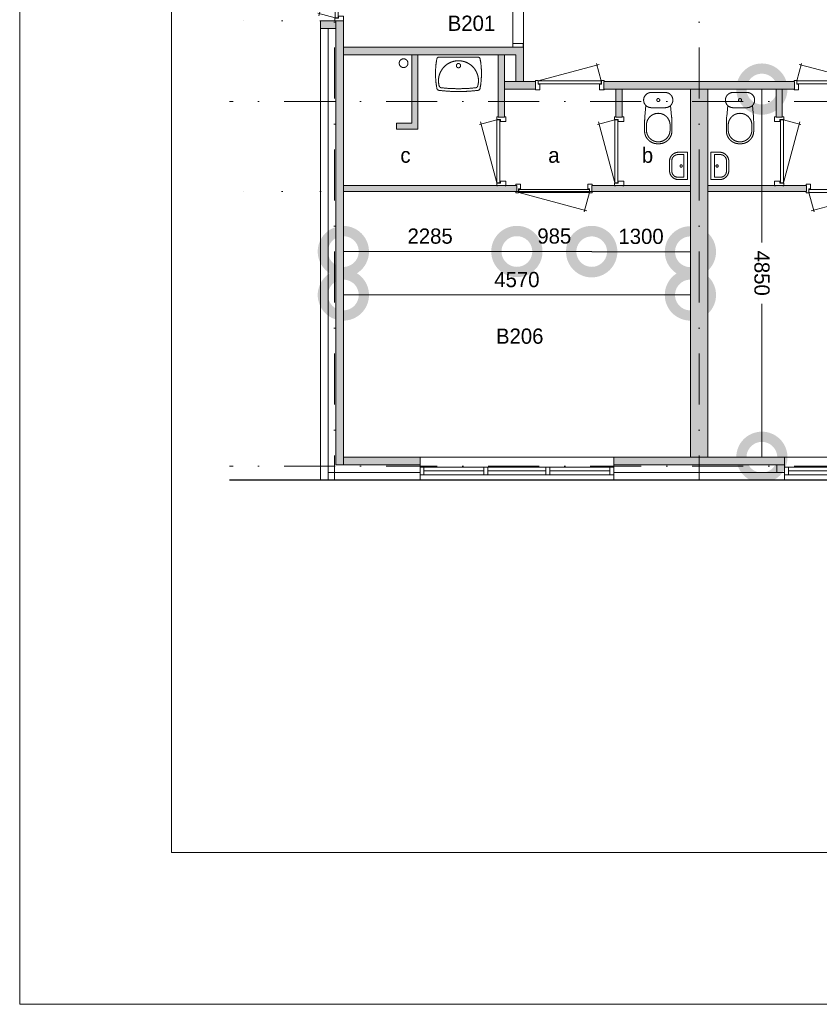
# Model space of a CAD drawing. Header units: millimetres. Extents: x 3142 to 87102, y -2885 to 56486.
# Tile 1 of 18: x 3142 to 13671, y -2885 to 10084. Entities that reach past the tile are written whole.
import ezdxf
from ezdxf.enums import TextEntityAlignment as Align
from ezdxf.xclip import XClip

# ---------------------------------------------------------------- set-up
doc = ezdxf.new("R2010")
doc.units = ezdxf.units.MM
doc.header["$PDMODE"] = 3
doc.header["$PDSIZE"] = 1
doc.linetypes.add('DGN1', pattern=[504.6, 0, -504.6])
doc.linetypes.add('DGN4', pattern=[1343.35376, 671.67688, -335.83844, 0, -335.83844])
for name, color, linetype in [('1', 7, 'Continuous'), ('16', 7, 'Continuous'), ('17', 7, 'Continuous'), ('30', 7, 'Continuous'), ('31', 7, 'Continuous'), ('32', 7, 'Continuous'), ('33', 7, 'Continuous'), ('40', 7, 'Continuous'), ('48', 7, 'Continuous'), ('56', 7, 'Continuous'), ('58', 7, 'Continuous'), ('62', 7, 'Continuous')]:
    doc.layers.add(name, color=color, linetype=linetype)
doc.styles.add('dgn003', font='dgn003.shx')
doc.styles.get("Standard").update_dxf_attribs({"font": 'arial.ttf'})
doc.dimstyles.get("Standard").update_dxf_attribs({"dimtxt": 0.18, "dimasz": 0.18, "dimexe": 0.18, "dimexo": 0.0625, "dimgap": 0.09, "dimtad": 0, "dimtih": 1, "dimtoh": 1, "dimdec": 4, "dimzin": 0, "dimdsep": 46, "dimtxsty": 'Standard', "dimcen": 0.09, "dimadec": 0, "dimazin": 0, "dimtfac": 1, "dimtdec": 4, "dimtofl": 0, "dimtmove": 0, "dimatfit": 3, "dimfxl": 1, "dimtolj": 1, "dimtzin": 0, "dimarcsym": 0})

# ---------------------------------------------------------------- blocks, each defined once
blk = doc.blocks.new('CLOS02')
at = {"layer": '40', "color": 7, "linetype": 'Continuous', "lineweight": 0}
for p, q in [((-92.5, -220), (92.5, -220)), ((-155, -527.79), (-155, -435.54)), ((155, -527.79), (155, -435.8400000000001)), ((-1.069999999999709, -670), (0.7899999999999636, -670))]:
    blk.add_line(p, q, dxfattribs=at)
at = {"layer": '40', "color": 7, "linetype": 'Continuous', "lineweight": 0, "flags": 128}
for points in [[(-175.6700000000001, -338.3000000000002), (-162, -191.8999999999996), (-161.9990720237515, -191.8999723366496, -0.6743332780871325), (-92.49858468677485, -19.99946983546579), (-92.5, -20), (92.5, -20), (92.50141531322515, -19.99946983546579, -0.6743332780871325), (162.0019026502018, -191.8999723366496), (162, -191.8999999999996), (175.6700000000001, -338.3000000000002), (175.6685144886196, -338.2957268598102, -0.02328519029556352), (180.0014153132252, -431.2851220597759), (180, -431.29), (180, -525), (180.0014153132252, -524.9994698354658, -0.414213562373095), (10.00141531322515, -694.9994698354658), (10, -695), (-10, -695), (-9.998584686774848, -694.9994698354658, -0.414213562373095), (-179.9985846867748, -524.9994698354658), (-180, -525), (-180, -431.29), (-179.9985846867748, -431.2853820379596, -0.02328532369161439), (-175.6700000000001, -338.3000000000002)], [(-154.9984804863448, -436.6494809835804, -0.9175142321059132), (155.0013104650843, -436.6494734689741)], [(155.0014153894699, -527.7882488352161, -0.9175214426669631), (-154.9985847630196, -527.788248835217)]]:
    blk.add_lwpolyline(points, format="xyb", dxfattribs=at)
at = {"layer": '40', "color": 7, "linetype": 'Continuous', "lineweight": 0}
blk.add_circle((0.001415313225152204, -119.9994698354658), 20, dxfattribs=at)
for centre, start, end in [((-92.49858468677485, -119.9994698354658), 225.9727166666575, 270), ((92.50141531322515, -119.9994698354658), 270, 314.0272833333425)]:
    blk.add_arc(centre, 99.99999999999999, start, end, dxfattribs=at)
blk = doc.blocks.new('FT01')
at = {"layer": '40', "color": 7, "linetype": 'Continuous', "lineweight": 0}
for p, q in [((-135.0899999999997, 180), (-20, 180)), ((-64.62999999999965, 148.8899999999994), (-64.62999999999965, -148.8900000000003)), ((-20, 180), (-20, -180)), ((-64.62999999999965, -148.8900000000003), (-143.98, -148.8900000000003))]:
    blk.add_line(p, q, dxfattribs=at)
at = {"layer": '40', "color": 7, "linetype": 'Continuous', "lineweight": 0, "flags": 128}
for points in [[(-255.0882134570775, 59.99738574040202, -0.414213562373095), (-135.0882134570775, 179.997385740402)], [(-223.9782134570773, 68.88738574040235, -0.414213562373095), (-143.9782134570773, 148.8873857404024)]]:
    blk.add_lwpolyline(points, format="xyb", dxfattribs=at)
for points in [[(-143.98, 148.8899999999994), (-64.62999999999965, 148.8899999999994)], [(-255.0899999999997, -60), (-255.0899999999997, 60)], [(-223.98, -68.89000000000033), (-223.98, 68.88999999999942)], [(-20, -180), (-135.0899999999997, -180)]]:
    blk.add_lwpolyline(points, dxfattribs=at)
at = {"layer": '40', "color": 7, "linetype": 'Continuous', "lineweight": 0}
blk.add_circle((-101.1352356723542, -0.9488904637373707), 15.1404192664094, dxfattribs=at)
for centre, radius in [((-135.0882134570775, -60.00261425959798), 120), ((-143.9782134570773, -68.8926142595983), 80)]:
    blk.add_arc(centre, radius, 180, 270, dxfattribs=at)
blk = doc.blocks.new('WT01')
at = {"layer": '40', "color": 7, "linetype": 'Continuous', "lineweight": 0}
blk.add_line((-253.1600000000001, -20), (253.1599999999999, -20), dxfattribs=at)
blk.add_circle((0.001624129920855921, -133.3081090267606), 28.05539163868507, dxfattribs=at)
for centre, radius, start, end in [((765.8146191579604, -236.498328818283), 1068.36475254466, 169.7983083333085, 190.5513916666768), ((-253.1613057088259, -53.0081090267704), 33, 90, 169.9973333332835), ((0.001624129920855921, -332.1012908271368), 263.1431818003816, 344.8666611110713, 195.1333388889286), ((253.1645539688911, -53.0081090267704), 33, 10.00266666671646, 90), ((-765.8113708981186, -236.498328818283), 1068.364752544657, 349.4486083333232, 10.20169166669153), ((-252.0217030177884, -426.2082318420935), 33, 190.3455083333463, 263.1424916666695), ((0.001624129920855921, 1669.429711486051), 2143.737820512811, 263.1424888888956, 276.8575083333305), ((-222.1603955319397, -392.1839101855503), 33, 195.1333388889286, 263.9582416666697), ((0.001624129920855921, 1706.829711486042), 2143.737820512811, 263.9582416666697, 276.0417583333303), ((222.1636437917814, -392.1839101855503), 33, 276.0417583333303, 344.8666611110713), ((252.0249512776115, -426.2082318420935), 33, 276.8575111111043, 349.6544944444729)]:
    blk.add_arc(centre, radius, start, end, dxfattribs=at)
blk = doc.blocks.new('830R10')
at = {"layer": '33', "color": 1, "linetype": 'Continuous', "lineweight": 0}
for p, q in [((-108, -38), (-336.8700000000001, -99.32000000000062)), ((-108, -868), (-322.8199999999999, -66.28000000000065))]:
    blk.add_line(p, q, dxfattribs=at)
at = {"layer": '33', "color": 92, "linetype": 'Continuous', "lineweight": 13, "true_color": 0x00e100, "flags": 128}
for points in [[(-100, 0), (-111, 0), (-111, -35), (-61, -35), (-61, -60), (11, -60), (11, 0), (0, 0)], [(-100, -906), (-111, -906), (-111, -871), (-61, -871), (-61, -846), (11, -846), (11, -906), (0, -906)]]:
    blk.add_lwpolyline(points, dxfattribs=at)
at = {"layer": '33', "color": 2, "linetype": 'Continuous', "lineweight": 13, "true_color": 0xf0f000, "flags": 128}
blk.add_lwpolyline([(-108, -868), (-108, -38), (-68, -38), (-68, -868), (-108, -868)], dxfattribs=at)
blk = doc.blocks.new('830R101')
at = {"layer": '33', "color": 1, "linetype": 'Continuous', "lineweight": 0}
for p, q in [((-108, -38), (-336.8699999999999, -99.32000000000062)), ((-108, -868), (-322.8200000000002, -66.28000000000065))]:
    blk.add_line(p, q, dxfattribs=at)
at = {"layer": '33', "color": 92, "linetype": 'Continuous', "lineweight": 13, "true_color": 0x00e100, "flags": 128}
for points in [[(-100, 0), (-111, 0), (-111, -35), (-61, -35), (-61, -60), (11, -60), (11, 0), (0, 0)], [(-100, -906), (-111, -906), (-111, -871), (-61, -871), (-61, -846), (11, -846), (11, -906), (0, -906)]]:
    blk.add_lwpolyline(points, dxfattribs=at)
at = {"layer": '33', "color": 2, "linetype": 'Continuous', "lineweight": 13, "true_color": 0xf0f000, "flags": 128}
blk.add_lwpolyline([(-108, -868), (-108, -38), (-68, -38), (-68, -868), (-108, -868)], dxfattribs=at)
blk = doc.blocks.new('830R102')
at = {"layer": '33', "color": 1, "linetype": 'Continuous', "lineweight": 0}
for p, q in [((-868, 108), (-66.2800000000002, 322.8199999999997)), ((-38, 108), (-99.32000000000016, 336.8700000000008))]:
    blk.add_line(p, q, dxfattribs=at)
at = {"layer": '33', "color": 92, "linetype": 'Continuous', "lineweight": 13, "true_color": 0x00e100, "flags": 128}
for points in [[(-906, 100), (-906, 111), (-871, 111), (-871, 61), (-846, 61), (-846, -11), (-906, -11), (-906, 0)], [(0, 100), (0, 111), (-35, 111), (-35, 61), (-60, 61), (-60, -11), (0, -11), (0, 0)]]:
    blk.add_lwpolyline(points, dxfattribs=at)
at = {"layer": '33', "color": 2, "linetype": 'Continuous', "lineweight": 13, "true_color": 0xf0f000, "flags": 128}
blk.add_lwpolyline([(-868, 108), (-38, 108), (-38, 68), (-868, 68), (-868, 108)], dxfattribs=at)
blk = doc.blocks.new('930L09')
at = {"layer": '33', "color": 1, "linetype": 'Continuous', "lineweight": 0}
for p, q in [((38, -98), (936.3100000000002, -338.6999999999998)), ((968.0000000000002, -98), (899.5600000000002, -353.4399999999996))]:
    blk.add_line(p, q, dxfattribs=at)
at = {"layer": '33', "color": 92, "linetype": 'Continuous', "lineweight": 13, "true_color": 0x00e100, "flags": 128}
for points in [[(0, -90), (0, -101), (35, -101), (35, -51), (60, -51), (60, 11), (0, 11), (0, 0)], [(1006, -90), (1006, -101), (971.0000000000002, -101), (971.0000000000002, -51), (946.0000000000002, -51), (946.0000000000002, 11), (1006, 11), (1006, 0)]]:
    blk.add_lwpolyline(points, dxfattribs=at)
at = {"layer": '33', "color": 2, "linetype": 'Continuous', "lineweight": 13, "true_color": 0xf0f000, "flags": 128}
blk.add_lwpolyline([(968.0000000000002, -98), (38, -98), (38, -58), (968.0000000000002, -58), (968.0000000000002, -98)], dxfattribs=at)
blk = doc.blocks.new('930L091')
at = {"layer": '33', "color": 1, "linetype": 'Continuous', "lineweight": 0}
for p, q in [((-968, -98), (-899.5599999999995, -353.4399999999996)), ((-38, -98), (-936.3099999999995, -338.6999999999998))]:
    blk.add_line(p, q, dxfattribs=at)
at = {"layer": '33', "color": 92, "linetype": 'Continuous', "lineweight": 13, "true_color": 0x00e100, "flags": 128}
for points in [[(-1006, -90), (-1006, -101), (-971, -101), (-971, -51), (-946, -51), (-946, 11), (-1006, 11), (-1006, 0)], [(0, -90), (0, -101), (-35, -101), (-35, -51), (-60, -51), (-60, 11), (0, 11), (0, 0)]]:
    blk.add_lwpolyline(points, dxfattribs=at)
at = {"layer": '33', "color": 2, "linetype": 'Continuous', "lineweight": 13, "true_color": 0xf0f000, "flags": 128}
blk.add_lwpolyline([(-968, -98), (-38, -98), (-38, -58), (-968, -58), (-968, -98)], dxfattribs=at)
blk = doc.blocks.new('CLOS021')
at = {"layer": '40', "color": 7, "linetype": 'Continuous', "lineweight": 0}
for p, q in [((92.5, -220), (-92.5, -220)), ((-155, -527.79), (-155, -435.8400000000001)), ((155, -527.79), (155, -435.54)), ((1.069999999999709, -670), (-0.7899999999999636, -670))]:
    blk.add_line(p, q, dxfattribs=at)
at = {"layer": '40', "color": 7, "linetype": 'Continuous', "lineweight": 0, "flags": 128}
for points in [[(175.6700000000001, -338.3000000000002), (162, -191.8999999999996), (161.9990720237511, -191.8999723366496, 0.6743332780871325), (92.49858468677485, -19.99946983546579), (92.5, -20), (-92.5, -20), (-92.50141531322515, -19.99946983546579, 0.6743332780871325), (-162.0019026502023, -191.8999723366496), (-162, -191.8999999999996), (-175.6700000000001, -338.3000000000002), (-175.6685144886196, -338.2957268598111, 0.02328519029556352), (-180.0014153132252, -431.2851220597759), (-180, -431.29), (-180, -525), (-180.0014153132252, -524.9994698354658, 0.414213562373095), (-10.00141531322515, -694.9994698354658), (-10, -695), (10, -695), (9.998584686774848, -694.9994698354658, 0.414213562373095), (179.9985846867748, -524.9994698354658), (180, -525), (180, -431.29), (179.9985846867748, -431.2853820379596, 0.02328532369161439), (175.6700000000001, -338.3000000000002)], [(-92.50141531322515, -219.9994698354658, -0.19450385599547), (-162.0014982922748, -191.9003631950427)], [(161.9986676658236, -191.9003631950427, -0.19450385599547), (92.49858468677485, -219.9994698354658)]]:
    blk.add_lwpolyline(points, format="xyb", dxfattribs=at)
at = {"layer": '40', "color": 7, "linetype": 'Continuous', "lineweight": 0}
blk.add_circle((-0.001415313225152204, -119.9994698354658), 20, dxfattribs=at)
for centre, start, end in [((-0.001415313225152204, -450.009469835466), 4.926350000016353, 175.0736472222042), ((-0.001415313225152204, -514.4294698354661), 184.925902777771, 355.0740972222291)]:
    blk.add_arc(centre, 155.5746026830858, start, end, dxfattribs=at)
blk = doc.blocks.new('FT011')
at = {"layer": '40', "color": 7, "linetype": 'Continuous', "lineweight": 0}
for p, q in [((135.0899999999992, 180), (20, 180)), ((20, 180), (20, -180)), ((64.6299999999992, 148.8899999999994), (64.6299999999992, -148.8900000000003)), ((64.6299999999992, -148.8900000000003), (143.9799999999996, -148.8900000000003))]:
    blk.add_line(p, q, dxfattribs=at)
at = {"layer": '40', "color": 7, "linetype": 'Continuous', "lineweight": 0, "flags": 128}
for points in [[(143.9799999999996, 148.8899999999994), (64.6299999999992, 148.8899999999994)], [(223.9799999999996, -68.89000000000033), (223.9799999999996, 68.88999999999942)], [(255.0899999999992, -60), (255.0899999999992, 60)], [(20, -180), (135.0899999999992, -180)]]:
    blk.add_lwpolyline(points, dxfattribs=at)
for points in [[(255.0882134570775, -60.00261425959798, -0.414213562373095), (135.0882134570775, -180.002614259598)], [(223.9782134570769, -68.8926142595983, -0.414213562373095), (143.9782134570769, -148.8926142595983)]]:
    blk.add_lwpolyline(points, format="xyb", dxfattribs=at)
at = {"layer": '40', "color": 7, "linetype": 'Continuous', "lineweight": 0}
blk.add_circle((101.1352356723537, -0.9488904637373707), 15.1404192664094, dxfattribs=at)
for centre, radius in [((135.0882134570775, 59.99738574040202), 120), ((143.9782134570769, 68.88738574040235), 80)]:
    blk.add_arc(centre, radius, 0, 90, dxfattribs=at)
blk = doc.blocks.new('830R104')
at = {"layer": '33', "color": 1, "linetype": 'Continuous', "lineweight": 0}
for p, q in [((108, -38), (336.8699999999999, -99.32000000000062)), ((108, -868), (322.8200000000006, -66.28000000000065))]:
    blk.add_line(p, q, dxfattribs=at)
at = {"layer": '33', "color": 92, "linetype": 'Continuous', "lineweight": 13, "true_color": 0x00e100, "flags": 128}
for points in [[(100, 0), (111, 0), (111, -35), (61, -35), (61, -60), (-11, -60), (-11, 0), (0, 0)], [(100, -906), (111, -906), (111, -871), (61, -871), (61, -846), (-11, -846), (-11, -906), (0, -906)]]:
    blk.add_lwpolyline(points, dxfattribs=at)
at = {"layer": '33', "color": 2, "linetype": 'Continuous', "lineweight": 13, "true_color": 0xf0f000, "flags": 128}
blk.add_lwpolyline([(108, -868), (108, -38), (68, -38), (68, -868), (108, -868)], dxfattribs=at)
blk = doc.blocks.new('830R105')
at = {"layer": '33', "color": 1, "linetype": 'Continuous', "lineweight": 0}
for p, q in [((38, 108), (99.31999999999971, 336.8700000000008)), ((868, 108), (66.27999999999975, 322.8199999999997))]:
    blk.add_line(p, q, dxfattribs=at)
at = {"layer": '33', "color": 92, "linetype": 'Continuous', "lineweight": 13, "true_color": 0x00e100, "flags": 128}
for points in [[(0, 100), (0, 111), (35, 111), (35, 61), (60, 61), (60, -11), (0, -11), (0, 0)], [(906, 100), (906, 111), (871, 111), (871, 61), (846, 61), (846, -11), (906, -11), (906, 0)]]:
    blk.add_lwpolyline(points, dxfattribs=at)
at = {"layer": '33', "color": 2, "linetype": 'Continuous', "lineweight": 13, "true_color": 0xf0f000, "flags": 128}
blk.add_lwpolyline([(868, 108), (38, 108), (38, 68), (868, 68), (868, 108)], dxfattribs=at)
blk = doc.blocks.new('830L091')
at = {"layer": '33', "color": 1, "linetype": 'Continuous', "lineweight": 0}
for p, q in [((-98, -38), (-312.8200000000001, -839.7199999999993)), ((-98, -868), (-323.91, -807.4699999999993))]:
    blk.add_line(p, q, dxfattribs=at)
at = {"layer": '33', "color": 92, "linetype": 'Continuous', "lineweight": 13, "true_color": 0x00e100, "flags": 128}
for points in [[(-90, 0), (-101, 0), (-101, -35), (-51, -35), (-51, -60), (11, -60), (11, 0), (0, 0)], [(-90, -906), (-101, -906), (-101, -871), (-51, -871), (-51, -846), (11, -846), (11, -906), (0, -906)]]:
    blk.add_lwpolyline(points, dxfattribs=at)
at = {"layer": '33', "color": 2, "linetype": 'Continuous', "lineweight": 13, "true_color": 0xf0f000, "flags": 128}
blk.add_lwpolyline([(-98, -38), (-98, -868), (-58, -868), (-58, -38), (-98, -38)], dxfattribs=at)
blk = doc.blocks.new('A1')
at = {"layer": '1', "color": 5, "linetype": 'Continuous', "lineweight": 0, "flags": 128}
blk.add_lwpolyline([(1000, 1000), (83100, 1000), (83100, 58400), (1000, 58400), (1000, 1000)], dxfattribs=at)
blk = doc.blocks.new('_DotSmall')
at = {"color": 0, "linetype": 'ByBlock', "const_width": 0.5}
blk.add_lwpolyline([(-0.0625, 0, 1), (0.0625, 0, 1)], format="xyb", close=True, dxfattribs=at)
blk = doc.blocks.new('*D17699')
at = {"layer": '58', "color": 3, "linetype": 'Continuous', "lineweight": 0, "transparency": 16777216}
blk.add_line((1849.76, 5917.83), (-435.2400000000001, 5917.83), dxfattribs=at)
at = {"layer": 'Defpoints', "color": 0, "linetype": 'Continuous', "transparency": 16777216}
for p in [(-435.24, 6707.77), (1849.76, 6707.77), (-435.2400000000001, 5917.83)]:
    blk.add_point(p, dxfattribs=at)
at = {"layer": '58', "color": 3, "linetype": 'Continuous', "lineweight": 0, "transparency": 16777216, "xscale": 1080, "yscale": 1080, "zscale": 1080, "rotation": 180}
blk.add_blockref('_DotSmall', (-435.2400000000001, 5917.83), dxfattribs=at)
at = {"layer": '58', "color": 3, "linetype": 'Continuous', "lineweight": 0, "transparency": 16777216, "xscale": 1080, "yscale": 1080, "zscale": 1080}
blk.add_blockref('_DotSmall', (1849.76, 5917.83), dxfattribs=at)
at = {"layer": '58', "color": 3, "linetype": 'Continuous', "lineweight": 0, "transparency": 16777216, "insert": (707.26, 6119.944597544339), "char_height": 200, "attachment_point": 5, "style": 'dgn003'}
blk.add_mtext('\\A1;2285', dxfattribs=at)
blk = doc.blocks.new('*D17700')
at = {"layer": '58', "color": 3, "linetype": 'Continuous', "lineweight": 0, "transparency": 16777216}
blk.add_line((2834.76, 5918.84), (1849.76, 5918.84), dxfattribs=at)
at = {"layer": 'Defpoints', "color": 0, "linetype": 'Continuous', "transparency": 16777216}
for p in [(1849.76, 6707.77), (2834.76, 6707.77), (1849.76, 5918.84)]:
    blk.add_point(p, dxfattribs=at)
at = {"layer": '58', "color": 3, "linetype": 'Continuous', "lineweight": 0, "transparency": 16777216, "xscale": 1080, "yscale": 1080, "zscale": 1080, "rotation": 180}
blk.add_blockref('_DotSmall', (1849.76, 5918.84), dxfattribs=at)
at = {"layer": '58', "color": 3, "linetype": 'Continuous', "lineweight": 0, "transparency": 16777216, "xscale": 1080, "yscale": 1080, "zscale": 1080}
blk.add_blockref('_DotSmall', (2834.76, 5918.84), dxfattribs=at)
at = {"layer": '58', "color": 3, "linetype": 'Continuous', "lineweight": 0, "transparency": 16777216, "insert": (2342.26, 6120.954597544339), "char_height": 200, "attachment_point": 5, "style": 'dgn003'}
blk.add_mtext('\\A1;985', dxfattribs=at)
blk = doc.blocks.new('*D17701')
at = {"layer": '58', "color": 3, "linetype": 'Continuous', "lineweight": 0, "transparency": 16777216}
blk.add_line((4134.76, 5914.47), (2834.76, 5914.47), dxfattribs=at)
at = {"layer": 'Defpoints', "color": 0, "linetype": 'Continuous', "transparency": 16777216}
for p in [(2834.76, 6707.77), (4134.76, 6707.77), (2834.76, 5914.47)]:
    blk.add_point(p, dxfattribs=at)
at = {"layer": '58', "color": 3, "linetype": 'Continuous', "lineweight": 0, "transparency": 16777216, "xscale": 1080, "yscale": 1080, "zscale": 1080, "rotation": 180}
blk.add_blockref('_DotSmall', (2834.76, 5914.47), dxfattribs=at)
at = {"layer": '58', "color": 3, "linetype": 'Continuous', "lineweight": 0, "transparency": 16777216, "xscale": 1080, "yscale": 1080, "zscale": 1080}
blk.add_blockref('_DotSmall', (4134.76, 5914.47), dxfattribs=at)
at = {"layer": '58', "color": 3, "linetype": 'Continuous', "lineweight": 0, "transparency": 16777216, "insert": (3484.76, 6116.652810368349), "char_height": 200, "attachment_point": 5, "style": 'dgn003'}
blk.add_mtext('\\A1;1300', dxfattribs=at)
blk = doc.blocks.new('*D17702')
at = {"layer": '58', "color": 3, "linetype": 'Continuous', "lineweight": 0, "transparency": 16777216}
for p, q in [((5075.79, 8057.77), (5075.789999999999, 6035.089236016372)), ((5075.789999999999, 3207.77), (5075.789999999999, 5230.450763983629))]:
    blk.add_line(p, q, dxfattribs=at)
at = {"layer": 'Defpoints', "color": 0, "linetype": 'Continuous', "transparency": 16777216}
for p in [(4134.76, 8057.77), (5075.79, 8057.77), (4134.76, 3207.77)]:
    blk.add_point(p, dxfattribs=at)
at = {"layer": '58', "color": 3, "linetype": 'Continuous', "lineweight": 0, "transparency": 16777216, "xscale": 1080, "yscale": 1080, "zscale": 1080}
for p, rotation in [((5075.79, 8057.77), 90), ((5075.789999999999, 3207.77), 270)]:
    blk.add_blockref('_DotSmall', p, dxfattribs=dict(at, rotation=rotation))
at = {"layer": '58', "color": 3, "linetype": 'Continuous', "lineweight": 0, "transparency": 16777216, "insert": (5075.789999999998, 5632.770000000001), "char_height": 200, "attachment_point": 5, "rotation": 270, "style": 'dgn003'}
blk.add_mtext('\\A1;4850', dxfattribs=at)
blk = doc.blocks.new('*D17703')
at = {"layer": '58', "color": 3, "linetype": 'Continuous', "lineweight": 0, "transparency": 16777216}
for p, q in [((-3935.239999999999, 8957.77), (-3935.239999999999, 6331.610381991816)), ((-3935.24, 2907.770000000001), (-3935.239999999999, 5533.929618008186))]:
    blk.add_line(p, q, dxfattribs=at)
at = {"layer": 'Defpoints', "color": 0, "linetype": 'Continuous', "transparency": 16777216}
for p in [(-525.86, 8957.77), (-3935.24, 2907.770000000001), (-525.86, 2907.77)]:
    blk.add_point(p, dxfattribs=at)
at = {"layer": '58', "color": 3, "linetype": 'Continuous', "lineweight": 0, "transparency": 16777216, "xscale": 1080, "yscale": 1080, "zscale": 1080}
for p, rotation in [((-3935.239999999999, 8957.77), 90), ((-3935.24, 2907.770000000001), 270)]:
    blk.add_blockref('_DotSmall', p, dxfattribs=dict(at, rotation=rotation))
at = {"layer": '58', "color": 3, "linetype": 'Continuous', "lineweight": 0, "transparency": 16777216, "insert": (-3935.24, 5932.77), "char_height": 200, "attachment_point": 5, "rotation": 90, "style": 'dgn003'}
blk.add_mtext('\\A1;6050', dxfattribs=at)
blk = doc.blocks.new('*D17797')
at = {"layer": '58', "color": 3, "linetype": 'Continuous', "lineweight": 0, "transparency": 16777216}
blk.add_line((4134.76, 5345.5), (-435.24, 5345.5), dxfattribs=at)
at = {"layer": 'Defpoints', "color": 0, "linetype": 'Continuous', "transparency": 16777216}
for p in [(-435.24, 5345.5), (-435.24, 4217.92), (4134.76, 4217.92)]:
    blk.add_point(p, dxfattribs=at)
at = {"layer": '58', "color": 3, "linetype": 'Continuous', "lineweight": 0, "transparency": 16777216, "xscale": 1080, "yscale": 1080, "zscale": 1080, "rotation": 180}
blk.add_blockref('_DotSmall', (-435.24, 5345.5), dxfattribs=at)
at = {"layer": '58', "color": 3, "linetype": 'Continuous', "lineweight": 0, "transparency": 16777216, "xscale": 1080, "yscale": 1080, "zscale": 1080}
blk.add_blockref('_DotSmall', (4134.76, 5345.5), dxfattribs=at)
at = {"layer": '58', "color": 3, "linetype": 'Continuous', "lineweight": 0, "transparency": 16777216, "insert": (1849.76, 5547.614597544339), "char_height": 200, "attachment_point": 5, "style": 'dgn003'}
blk.add_mtext('\\A1;4570', dxfattribs=at)
blk = doc.blocks.new('*D17800')
at = {"layer": '58', "color": 3, "linetype": 'Continuous', "lineweight": 0, "transparency": 16777216}
for p, q in [((4134.76, 82.18), (3054.76, 82.18)), ((4364.76, 82.18), (4134.76, 82.18)), ((4364.76, 82.18), (5444.76, 82.18))]:
    blk.add_line(p, q, dxfattribs=at)
at = {"layer": 'Defpoints', "color": 0, "linetype": 'Continuous', "transparency": 16777216}
for p in [(4134.76, 3207.77), (4364.76, 3207.77), (4134.76, 82.18)]:
    blk.add_point(p, dxfattribs=at)
at = {"layer": '58', "color": 3, "linetype": 'Continuous', "lineweight": 0, "transparency": 16777216, "xscale": 1080, "yscale": 1080, "zscale": 1080}
blk.add_blockref('_DotSmall', (4134.76, 82.18), dxfattribs=at)
at = {"layer": '58', "color": 3, "linetype": 'Continuous', "lineweight": 0, "transparency": 16777216, "xscale": 1080, "yscale": 1080, "zscale": 1080, "rotation": 180}
blk.add_blockref('_DotSmall', (4364.76, 82.18), dxfattribs=at)
at = {"layer": '58', "color": 3, "linetype": 'Continuous', "lineweight": 0, "transparency": 16777216, "insert": (4249.76, 284.3628103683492), "char_height": 200, "attachment_point": 5, "style": 'dgn003'}
blk.add_mtext('\\A1;230', dxfattribs=at)
blk = doc.blocks.new('A3')
at = {"layer": '1', "color": 1, "linetype": 'Continuous', "lineweight": 0}
for p, q in [((0, 59371.44), (0, 0)), ((0, 0), (83959.61, 0))]:
    blk.add_line(p, q, dxfattribs=at)
at = {"layer": '1', "color": 5, "linetype": 'Continuous', "lineweight": 0, "flags": 128}
blk.add_lwpolyline([(1999.05, 1999.03), (81960.57, 1999.03), (81960.57, 57372.39), (1999.05, 57372.39), (1999.05, 1999.03)], dxfattribs=at)
blk = doc.blocks.new('AnonymousCell54')
at = {"color": 1, "linetype": 'Continuous', "lineweight": 0}
blk.add_blockref('A3', (-41979.8, -29685.71), dxfattribs=at)
blk = doc.blocks.new('50E03_329_B02 - Default')
at = {"layer": '62'}
for color, points in [(7, [(-535.24, 8857.77), (-735.24, 8857.77), (-735.24, 8957.77), (-535.24, 8957.77)]), (9, [(-535.24, 3107.77), (-435.24, 3107.77), (-435.24, 8957.77), (-535.24, 8957.77)]), (7, [(-735.24, 8857.77), (-635.24, 8857.77), (-635.24, 2907.77), (-735.24, 2907.77)]), (7, [(-435.24, 8607.77), (-435.24, 8507.77), (1834.76, 8507.77), (1834.76, 8157.77), (1934.76, 8157.77), (1934.76, 8607.77)]), (9, [(264.76, 7607.77), (264.76, 7527.77), (544.76, 7527.77), (544.76, 8507.77), (464.76, 8507.77), (464.76, 7607.77)]), (9, [(1604.76, 7687.77), (1684.76, 7687.77), (1684.76, 8507.77), (1604.76, 8507.77)]), (7, [(1684.76, 8057.77), (2094.76, 8057.77), (2094.76, 8157.77), (1684.76, 8157.77)]), (7, [(2994.76, 8057.77), (4249.76, 8057.77), (4249.76, 8157.77), (2994.76, 8157.77)]), (9, [(3154.76, 7687.77), (3234.76, 7687.77), (3234.76, 8057.77), (3154.76, 8057.77)]), (9, [(4134.76, 8057.77), (4364.76, 8057.77), (4364.76, 3207.77), (4134.76, 3207.77)]), (7, [(5504.76, 8057.77), (4249.76, 8057.77), (4249.76, 8157.77), (5504.76, 8157.77)]), (9, [(5344.76, 7687.77), (5264.76, 7687.77), (5264.76, 8057.77), (5344.76, 8057.77)]), (9, [(-435.24, 6787.77), (1849.76, 6787.77), (1849.76, 6707.77), (-435.24, 6707.77)]), (9, [(2834.76, 6787.77), (4134.76, 6787.77), (4134.76, 6707.77), (2834.76, 6707.77)]), (9, [(5664.76, 6787.77), (4364.76, 6787.77), (4364.76, 6707.77), (5664.76, 6707.77)]), (9, [(574.76, 3107.77), (-435.24, 3107.77), (-435.24, 3207.77), (574.76, 3207.77)]), (9, [(3124.76, 3207.77), (5374.76, 3207.77), (5374.76, 3107.77), (3124.76, 3107.77)]), (7, [(-635.24, 3007.77), (574.76, 3007.77), (574.76, 2907.77), (-635.24, 2907.77)]), (7, [(3124.76, 3007.77), (5374.76, 3007.77), (5374.76, 2907.77), (3124.76, 2907.77)])]:
    blk.add_hatch(color=color, dxfattribs=at).paths.add_polyline_path(points)
at = {"layer": '16', "color": 92, "linetype": 'Continuous', "lineweight": 0, "true_color": 0x00e100}
for p, q in [((-435.24, 8957.77), (-735.24, 8957.77)), ((574.76, 3207.77), (-435.24, 3207.77))]:
    blk.add_line(p, q, dxfattribs=at)
at = {"layer": '16', "color": 92, "linetype": 'Continuous', "lineweight": 0, "true_color": 0x00e100, "flags": 128}
for points in [[(-735.24, 2907.77), (-735.24, 8957.77)], [(-435.24, 3207.77), (-435.24, 8957.77)], [(574.76, 3007.77), (-635.24, 3007.77), (-635.24, 8857.77), (-535.24, 8857.77), (-535.24, 3107.77), (574.76, 3107.77)], [(-435.24, 8607.77), (1934.76, 8607.77), (1934.76, 8157.77), (1834.76, 8157.77), (1834.76, 8507.77), (-435.24, 8507.77), (-435.24, 8607.77)], [(464.76, 8507.77), (464.76, 7607.77), (264.76, 7607.77), (264.76, 7527.77), (544.76, 7527.77), (544.76, 8507.77), (464.76, 8507.77)], [(1604.76, 8507.77), (1684.76, 8507.77), (1684.76, 7687.77), (1604.76, 7687.77), (1604.76, 8507.77)], [(1684.76, 8157.77), (2094.76, 8157.77), (2094.76, 8057.77), (1684.76, 8057.77), (1684.76, 8157.77)], [(2994.76, 8157.77), (4249.76, 8157.77), (4249.76, 8057.77), (2994.76, 8057.77), (2994.76, 8157.77)], [(3154.76, 8057.77), (3234.76, 8057.77), (3234.76, 7687.77), (3154.76, 7687.77), (3154.76, 8057.77)], [(5504.76, 8157.77), (4249.76, 8157.77), (4249.76, 8057.77), (5504.76, 8057.77), (5504.76, 8157.77)], [(5344.76, 8057.77), (5264.76, 8057.77), (5264.76, 7687.77), (5344.76, 7687.77), (5344.76, 8057.77)], [(1849.76, 6787.77), (-435.24, 6787.77), (-435.24, 6707.77), (1849.76, 6707.77), (1849.76, 6787.77)], [(4134.76, 6787.77), (2834.76, 6787.77), (2834.76, 6707.77), (4134.76, 6707.77), (4134.76, 6787.77)], [(4364.76, 6787.77), (5664.76, 6787.77), (5664.76, 6707.77), (4364.76, 6707.77), (4364.76, 6787.77)], [(574.76, 3207.77), (574.76, 3207.77), (574.76, 2907.77), (574.76, 2907.77), (574.76, 3207.77)], [(3124.76, 3207.77), (5374.76, 3207.77), (5374.76, 2907.77), (3124.76, 2907.77), (3124.76, 3207.77)], [(3124.76, 3107.77), (5374.76, 3107.77)], [(5374.76, 3007.77), (3124.76, 3007.77)]]:
    blk.add_lwpolyline(points, dxfattribs=at)
at = {"layer": '17', "color": 92, "linetype": 'Continuous', "lineweight": 0, "true_color": 0x00e100, "flags": 128}
blk.add_lwpolyline([(4364.76, 8057.77), (4134.76, 8057.77), (4134.76, 3207.77), (4364.76, 3207.77), (4364.76, 8057.77)], dxfattribs=at)
at = {"layer": '30', "color": 3, "linetype": 'Continuous', "lineweight": 0}
for p, q in [((574.76, 3207.77), (3124.76, 3207.77)), ((7924.76, 3207.77), (5374.76, 3207.77)), ((5274.76, 3107.77), (5274.76, 3007.77))]:
    blk.add_line(p, q, dxfattribs=at)
at = {"layer": '31', "color": 3, "linetype": 'Continuous', "lineweight": 0}
for p, q in [((1794.76, 8607.77), (1794.76, 10207.77)), ((1934.76, 8607.77), (1934.76, 10207.77))]:
    blk.add_line(p, q, dxfattribs=at)
at = {"layer": '32', "color": 3, "linetype": 'Continuous', "lineweight": 0}
for p, q in [((3074.76, 3077.77), (624.76, 3077.77)), ((624.76, 3077.77), (624.76, 2977.77)), ((624.76, 3027.77), (1416.43, 3027.77)), ((1466.43, 3027.77), (2233.1, 3027.77)), ((2283.1, 3027.77), (3074.76, 3027.77)), ((5424.76, 3077.77), (7874.76, 3077.77)), ((6216.42, 3027.77), (5424.76, 3027.77)), ((624.76, 2977.77), (3124.76, 2977.77)), ((7874.76, 2977.77), (5374.76, 2977.77))]:
    blk.add_line(p, q, dxfattribs=at)
at = {"layer": '32', "color": 3, "linetype": 'Continuous', "lineweight": 0, "flags": 128}
for points in [[(1794.76, 8607.77), (1794.76, 8657.77), (1933.76, 8657.77), (1933.76, 8607.77), (1794.76, 8607.77)], [(574.76, 2977.77), (624.76, 2977.77), (624.76, 3077.77), (574.76, 3077.77), (574.76, 2977.77)], [(1416.43, 2977.77), (1466.43, 2977.77), (1466.43, 3077.77), (1416.43, 3077.77), (1416.43, 2977.77)], [(2233.1, 2977.77), (2283.1, 2977.77), (2283.1, 3077.77), (2233.1, 3077.77), (2233.1, 2977.77)], [(3074.76, 2977.77), (3124.76, 2977.77), (3124.76, 3077.77), (3074.76, 3077.77), (3074.76, 2977.77)], [(5424.76, 2977.77), (5374.76, 2977.77), (5374.76, 3077.77), (5424.76, 3077.77), (5424.76, 2977.77)]]:
    blk.add_lwpolyline(points, dxfattribs=at)
at = {"layer": '40', "color": 3, "linetype": 'Continuous', "lineweight": 0}
blk.add_circle((358.0003781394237, 8399.1702211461), 57.45999999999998, dxfattribs=at)
at = {"layer": '56', "color": 3, "linetype": 'DGN4', "lineweight": 0}
for p, q in [((-550.24, 50407.77), (-550.24, 1407.77)), ((4249.76, 50407.77), (4249.76, 1494.98)), ((51564.76, 7892.77), (-3435.24, 7892.77)), ((51564.76, 3092.77), (-3435.24, 3092.77))]:
    blk.add_line(p, q, dxfattribs=at)
at = {"layer": '58', "color": 3, "linetype": 'DGN1', "lineweight": 0}
for p, q in [((-735.24, 8957.77), (-3935.24, 8957.77)), ((-735.24, 6707.77), (-3935.24, 6707.77))]:
    blk.add_line(p, q, dxfattribs=at)
at = {"layer": '58', "color": 3, "linetype": 'Continuous', "lineweight": 0}
blk.add_line((1849.76, 6707.77), (2834.76, 6707.77), dxfattribs=at)
at = {"layer": '62', "color": 7, "linetype": 'Continuous', "lineweight": 0, "flags": 128}
for points in [[(-535.24, 8857.77), (-735.24, 8857.77), (-735.24, 8957.77), (-535.24, 8957.77), (-535.24, 8857.77)], [(-735.24, 8857.77), (-635.24, 8857.77), (-635.24, 2907.77), (-735.24, 2907.77), (-735.24, 8857.77)], [(-435.24, 8607.77), (-435.24, 8507.77), (1834.76, 8507.77), (1834.76, 8157.77), (1934.76, 8157.77), (1934.76, 8607.77), (-435.24, 8607.77)], [(1684.76, 8057.77), (2094.76, 8057.77), (2094.76, 8157.77), (1684.76, 8157.77), (1684.76, 8057.77)], [(2994.76, 8057.77), (4249.76, 8057.77), (4249.76, 8157.77), (2994.76, 8157.77), (2994.76, 8057.77)], [(5504.76, 8057.77), (4249.76, 8057.77), (4249.76, 8157.77), (5504.76, 8157.77), (5504.76, 8057.77)], [(-635.24, 3007.77), (574.76, 3007.77), (574.76, 2907.77), (-635.24, 2907.77), (-635.24, 3007.77)], [(3124.76, 3007.77), (5374.76, 3007.77), (5374.76, 2907.77), (3124.76, 2907.77), (3124.76, 3007.77)]]:
    blk.add_lwpolyline(points, dxfattribs=at)
at = {"layer": '62', "color": 9, "linetype": 'Continuous', "lineweight": 0, "flags": 128}
for points in [[(-535.24, 3107.77), (-435.24, 3107.77), (-435.24, 8957.77), (-535.24, 8957.77), (-535.24, 3107.77)], [(264.76, 7607.77), (264.76, 7527.77), (544.76, 7527.77), (544.76, 8507.77), (464.76, 8507.77), (464.76, 7607.77), (264.76, 7607.77)], [(1604.76, 7687.77), (1684.76, 7687.77), (1684.76, 8507.77), (1604.76, 8507.77), (1604.76, 7687.77)], [(3154.76, 7687.77), (3234.76, 7687.77), (3234.76, 8057.77), (3154.76, 8057.77), (3154.76, 7687.77)], [(4134.76, 8057.77), (4364.76, 8057.77), (4364.76, 3207.77), (4134.76, 3207.77), (4134.76, 8057.77)], [(5344.76, 7687.77), (5264.76, 7687.77), (5264.76, 8057.77), (5344.76, 8057.77), (5344.76, 7687.77)], [(-435.24, 6787.77), (1849.76, 6787.77), (1849.76, 6707.77), (-435.24, 6707.77), (-435.24, 6787.77)], [(2834.76, 6787.77), (4134.76, 6787.77), (4134.76, 6707.77), (2834.76, 6707.77), (2834.76, 6787.77)], [(5664.76, 6787.77), (4364.76, 6787.77), (4364.76, 6707.77), (5664.76, 6707.77), (5664.76, 6787.77)], [(574.76, 3107.77), (-435.24, 3107.77), (-435.24, 3207.77), (574.76, 3207.77), (574.76, 3107.77)], [(3124.76, 3207.77), (5374.76, 3207.77), (5374.76, 3107.77), (3124.76, 3107.77), (3124.76, 3207.77)]]:
    blk.add_lwpolyline(points, dxfattribs=at)
at = {"color": 7, "linetype": 'Continuous', "lineweight": 0}
for name, p in [('A1', (-8492.960000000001, -3060.21)), ('830L091', (-446.24, 9863.77)), ('WT01', (1080.62, 8499.91)), ('830R102', (2999.47, 8059.67)), ('830R105', (5500.05, 8059.67)), ('CLOS02', (3711.25, 8032.87)), ('CLOS021', (4788.27, 8032.87)), ('830R10', (1694.94, 7690.85)), ('830R101', (3246.36, 7690.860000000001)), ('830R104', (5253.16, 7690.860000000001)), ('FT01', (4114.33, 7045.73)), ('FT011', (4385.190000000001, 7045.73)), ('930L09', (1836.53, 6793.74)), ('930L091', (6662.99, 6793.74))]:
    blk.add_blockref(name, p, dxfattribs=at)
at = {"layer": '48', "color": 7, "linetype": 'Continuous', "lineweight": 0, "style": 'dgn003'}
for s, p in [('B201', (1251.63996, 8925.03999)), ('b', (3569.28999, 7187.499989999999)), ('c', (382.86999, 7187.499989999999)), ('a', (2337.43999, 7187.499989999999)), ('B206', (1887.07996, 4803.559990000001))]:
    blk.add_text(s, height=199.99998, dxfattribs=at).set_placement(p, align=Align.MIDDLE_CENTER)
at = {"layer": '58', "color": 3, "linetype": 'Continuous', "lineweight": 0}
for base, p1, p2, angle, picture, middle, turn in [((-3935.24, 2907.770000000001), (-525.86, 8957.77), (-525.86, 2907.77), 90, '*D17703', (-3935.24, 5932.77), 90), ((5075.79, 8057.77), (4134.76, 3207.77), (4134.76, 8057.77), 270, '*D17702', (5075.789999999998, 5632.770000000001), 270)]:
    dim = blk.add_linear_dim(base=base, p1=p1, p2=p2, angle=angle, dimstyle='Standard', override={"dimscale": 1, "dimtxt": 200, "dimasz": 1080, "dimexe": 0, "dimexo": 0, "dimgap": 100, "dimtad": 1, "dimjust": 0, "dimtih": 0, "dimtoh": 0, "dimdec": 0, "dimlfac": 1, "dimzin": 11, "dimdsep": 46, "dimlunit": 2, "dimpost": '<>', "dimtxsty": 'dgn003', "dimblk1": 'DotSmall', "dimblk2": 'DotSmall', "dimsah": 1, "dimcen": 0, "dimse1": 1, "dimse2": 1, "dimclrd": 3, "dimclre": 3, "dimclrt": 3, "dimtol": 0, "dimtix": 1, "dimtofl": 1, "dimatfit": 3, "dimfrac": 1, "dimtolj": 1, "dimlwd": 0, "dimlwe": 0}, dxfattribs=at)
    dim.commit()
    dim.dimension.update_dxf_attribs({"geometry": picture, "text_midpoint": middle, "text_rotation": turn})
for base, p1, p2, picture, middle in [((-435.2400000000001, 5917.83), (1849.76, 6707.77), (-435.24, 6707.77), '*D17699', (707.26, 6119.944597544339)), ((1849.76, 5918.84), (2834.76, 6707.77), (1849.76, 6707.77), '*D17700', (2342.26, 6120.954597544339)), ((2834.76, 5914.47), (4134.76, 6707.77), (2834.76, 6707.77), '*D17701', (3484.76, 6116.652810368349)), ((-435.24, 5345.5), (4134.76, 4217.92), (-435.24, 4217.92), '*D17797', (1849.76, 5547.614597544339)), ((4134.76, 82.18), (4364.76, 3207.77), (4134.76, 3207.77), '*D17800', (4249.76, 284.3628103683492))]:
    dim = blk.add_linear_dim(base=base, p1=p1, p2=p2, dimstyle='Standard', override={"dimscale": 1, "dimtxt": 200, "dimasz": 1080, "dimexe": 0, "dimexo": 0, "dimgap": 100, "dimtad": 1, "dimjust": 0, "dimtih": 0, "dimtoh": 0, "dimdec": 0, "dimlfac": 1, "dimzin": 11, "dimdsep": 46, "dimlunit": 2, "dimpost": '<>', "dimtxsty": 'dgn003', "dimblk1": 'DotSmall', "dimblk2": 'DotSmall', "dimsah": 1, "dimcen": 0, "dimse1": 1, "dimse2": 1, "dimclrd": 3, "dimclre": 3, "dimclrt": 3, "dimtol": 0, "dimtix": 1, "dimtofl": 1, "dimatfit": 3, "dimfrac": 1, "dimtolj": 1, "dimlwd": 0, "dimlwe": 0}, dxfattribs=at)
    dim.commit()
    dim.dimension.update_dxf_attribs({"geometry": picture, "text_midpoint": middle})

msp = doc.modelspace()

# ---------------------------------------------------------------- block references
at = {"color": 1, "linetype": 'Continuous', "lineweight": 0}
msp.add_blockref('AnonymousCell54', (45122.27, 26800.35), dxfattribs=at)
ref = msp.add_blockref('50E03_329_B02 - Default', (7839.549999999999, 1112.389999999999))
XClip(ref).set_block_clipping_path([(-1935.239999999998, 48907.770000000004), (12172.560000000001, 48907.770000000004), (12172.560000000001, 34820.1), (36242.630000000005, 34820.1), (36242.630000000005, 16651.08), (38416.7, 16651.08), (38416.7, 2907.770000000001), (-1935.239999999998, 2907.770000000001)])

doc.saveas('drawing.dxf')
